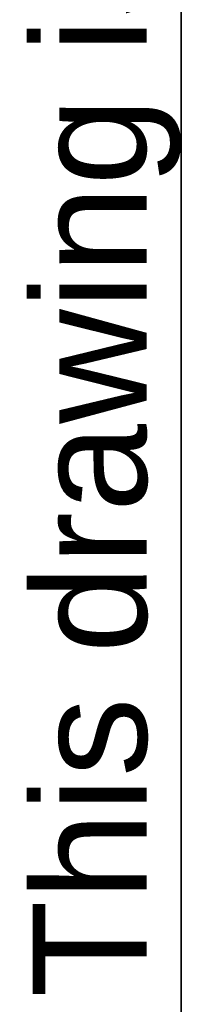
# Model space of a CAD drawing. Header units: inches. Extents: x 0.1 to 100, y -11 to 65.
# Tile 3 of 27: x 1.6 to 2.4, y 32.5 to 37.2. Entities that reach past the tile are written whole.
import ezdxf

# ---------------------------------------------------------------- set-up
doc = ezdxf.new("R2010")
doc.units = ezdxf.units.IN
doc.header["$LTSCALE"] = 6.002907
doc.header["$MEASUREMENT"] = 0
doc.layers.get('0').update_dxf_attribs({"lineweight": 25})
doc.layers.add('Sketch Geometry(ANSI)', color=7, linetype='Continuous', lineweight=25)
doc.layers.add('Symbols(ANSI)', color=7, linetype='Continuous', lineweight=25)
doc.styles.add('Current-ANSI', font='arial.ttf')

# ---------------------------------------------------------------- blocks, each defined once
blk = doc.blocks.new('Borders 10_EXM - B (Inch)')
at = {"layer": 'Sketch Geometry(ANSI)', "linetype": 'Continuous', "lineweight": 35}
blk.add_line((0.39786, 10.56654), (0.39786, 0.25454), dxfattribs=at)
at = {"layer": 'Symbols(ANSI)', "color": 7, "insert": (0.39786, 5.41933), "char_height": 0.09, "attachment_point": 7, "rotation": 90, "style": 'Current-ANSI'}
blk.add_mtext('This drawing is confidential and must not be reproduced or used without the consent of EXM', dxfattribs=at)
at = {"layer": 'Symbols(ANSI)', "color": 7, "style": 'Current-ANSI'}
blk.add_attdef('FILENAME_AND_PATH_001', (6.01336, 10.71813), '', height=0.09, dxfattribs=at)

msp = doc.modelspace()

# ---------------------------------------------------------------- block references
at = {"xscale": 6.002907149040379, "yscale": 6.002907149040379, "zscale": 6.002907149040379}
msp.add_blockref('Borders 10_EXM - B (Inch)', (0, 0), dxfattribs=at)

doc.saveas('drawing.dxf')
